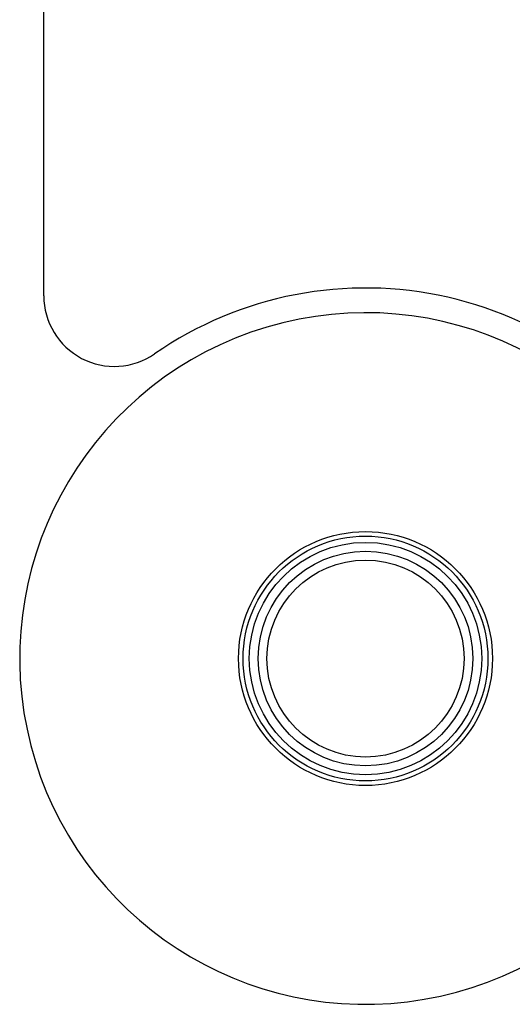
# Model space of a CAD drawing. Header units: inches. Extents: x 6 to 216, y 11 to 118.
# Tile 10 of 212: x 6.487 to 7.359, y 20.864 to 22.607. Entities that reach past the tile are written whole.
import ezdxf

# ---------------------------------------------------------------- set-up
doc = ezdxf.new("R2010")
doc.units = ezdxf.units.IN
doc.header["$MEASUREMENT"] = 0
doc.layers.add('Visible Edges(ANSI)', color=7, linetype='Continuous', lineweight=25)
doc.layers.add('Visible Tangent Edges(ANSI)', color=7, linetype='Continuous', lineweight=25)

msp = doc.modelspace()

# ---------------------------------------------------------------- linework, layer by layer
at = {"layer": 'Visible Edges(ANSI)'}
msp.add_line((6.5297, 22.1179), (6.5297, 23.5467), dxfattribs=at)
msp.add_circle((7.0992, 21.4757), 0.19, dxfattribs=at)
for centre, radius, start, end in [((7.0992, 21.4757), 0.656, 29.6687, 124.6904), ((6.6547, 22.1179), 0.125, 180, 304.6904), ((7.0992, 21.4757), 0.6122, 21.3992, 2.2043)]:
    msp.add_arc(centre, radius, start, end, dxfattribs=at)
at = {"layer": 'Visible Tangent Edges(ANSI)'}
for radius in [0.2248, 0.2167, 0.2057, 0.1744]:
    msp.add_circle((7.0992, 21.4757), radius, dxfattribs=at)

doc.saveas('drawing.dxf')
